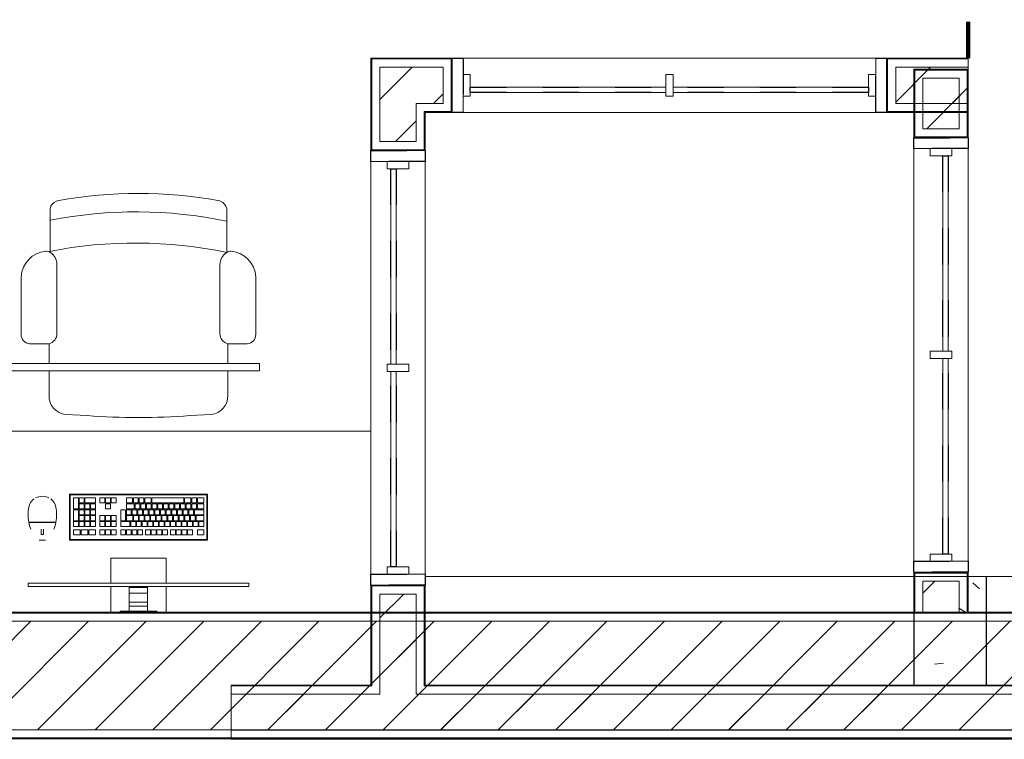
# Model space of a CAD drawing. Header units: metres. Extents: x 3 to 43.5, y -74 to -48.5.
# Tile 7 of 209: x 16.5 to 19.2, y -71.9 to -70. Entities that reach past the tile are written whole.
import ezdxf

# ---------------------------------------------------------------- set-up
doc = ezdxf.new("R2010")
doc.units = ezdxf.units.M
doc.linetypes.add('Traço', pattern=[0.006, 0.003, -0.003])
doc.linetypes.add('Traço_2_', pattern=[0.006, 0.003, -0.003])
doc.layers.add('A-AREA', color=4, linetype='Traço', lineweight=100, true_color=0x00ffff)
doc.layers.add('A-GLAZ-HDLN', color=7, linetype='Traço', lineweight=25, true_color=0x00007f)
for name, color, linetype, lineweight in [('A-COLS', 7, 'Continuous', 18), ('A-FLOR', 7, 'Continuous', 18), ('A-GENM', 7, 'Continuous', 18), ('A-GLAZ', 7, 'Continuous', 18), ('A-WALL', 7, 'Continuous', 18), ('A-WALL-PATT', 7, 'Continuous', 18), ('I-FURN', 7, 'Continuous', 18), ('S-BEAM', 7, 'Continuous', 18), ('S-COLS', 7, 'Continuous', 18)]:
    doc.layers.add(name, color=color, linetype=linetype, lineweight=lineweight)
pattern_1 = [(50, (21.555, -62.9), (0.546555, -0.047815), [0.05715, -0.62865]), (355, (21.555, -62.9), (-0.105728, 0.573166), [0.04572, -0.50292]), (100.451, (21.601, -62.904), (0.440828, 0.525349), [0.04857, -0.53427]), (46.184, (21.555, -62.748), (0.813237, -0.12613), [0.08573, -0.94298]), (96.636, (21.623, -62.758), (0.712212, 0.742287), [0.07286, -0.80141]), (351.184, (21.555, -62.748), (0.712217, 0.742274), [0.06858, -0.75438]), (21, (21.631, -62.786), (0.454846, -0.306795), [0.05715, -0.62865]), (326, (21.631, -62.786), (0.185405, 0.55256), [0.04572, -0.50292]), (71.451, (21.669, -62.811), (0.640251, 0.245763), [0.04857, -0.53427]), (37.5, (21.555, -62.9), (0.009261, 0.2536672), [0.02515, -0.47168, 0.02515, -0.48539, -0.50482]), (37.5, (21.555, -62.9), (0.009261, 0.2536672), [-1.007, 0.02515, -0.47968]), (7.5, (21.555, -62.9), (0.2004558, 0.300546), [0.02515, -0.26594, 0.02515, -0.46025, -0.1924]), (7.5, (21.555, -62.9), (0.2004558, 0.300546), [-0.77648, 0.02515, -0.16726]), (327.5, (21.385, -62.9), (0.4067682, -0.0171882), [0.02515, -0.16535, 0.02515, -0.56921, -0.78867]), (327.5, (21.385, -62.9), (0.4067682, -0.0171882), [-0.78486, 0.02515, -0.76352]), (317.5, (21.309, -62.9), (0.444383, 0.0762794), [0.02515, -0.2225, 0.02515, -0.36957, -0.56007]), (317.5, (21.309, -62.9), (0.444383, 0.0762794), [-0.64237, 0.02515, -0.53492])]
pattern_2 = [(45, (21.555, -62.9), (-0.0795495, 0.0795495), [])]

# ---------------------------------------------------------------- blocks, each defined once
blk = doc.blocks.new('JANELA1 - Paineis _2x1_ 1_20 x _1-7880886-1PAV - FRIGORÍFICA')
at = {"layer": 'A-GLAZ', "color": 253, "true_color": 0xaaaaaa}
for p, q in [((-0.57, 0.075), (-0.6, 0.075)), ((-0.57, 0.03), (-0.57, 0.075)), ((-0.57, 0.075), (0.57, 0.075)), ((0.6, 0.075), (0.57, 0.075)), ((0.57, 0.075), (0.57, 0.03)), ((-0.55, 0.03), (-0.57, 0.03)), ((-0.57, 0.03), (-0.57, -0.03)), ((-0.55, -0.03), (-0.55, 0.03)), ((0.01, 0.03), (-0.01, 0.03)), ((-0.01, 0.03), (-0.01, -0.03)), ((0.01, -0.03), (0.01, 0.03)), ((0.57, 0.03), (0.55, 0.03)), ((0.55, 0.03), (0.55, -0.03)), ((0.57, -0.03), (0.57, 0.03)), ((-0.01, -0.005), (-0.55, -0.005)), ((-0.55, -0.02), (-0.01, -0.02)), ((0.55, -0.005), (0.01, -0.005)), ((0.01, -0.02), (0.55, -0.02)), ((-0.57, -0.03), (-0.55, -0.03)), ((-0.57, -0.075), (-0.57, -0.03)), ((-0.01, -0.03), (0.01, -0.03)), ((0.55, -0.03), (0.57, -0.03)), ((0.57, -0.03), (0.57, -0.075)), ((-0.6, -0.075), (-0.57, -0.075)), ((0.57, -0.075), (-0.57, -0.075)), ((0.57, -0.075), (0.6, -0.075))]:
    blk.add_line(p, q, dxfattribs=at)
at = {"layer": 'A-GLAZ-HDLN', "color": 9, "linetype": 'Traço_2_', "true_color": 0xaaaad4}
for p, q in [((-0.6, -0.075), (-0.6, 0.075)), ((-0.6, 0.075), (-0.57, 0.075)), ((-0.57, 0.075), (-0.57, -0.075)), ((0.57, -0.075), (0.57, 0.075)), ((0.57, 0.075), (0.6, 0.075)), ((0.6, 0.075), (0.6, -0.075)), ((-0.55, -0.02), (-0.55, -0.005)), ((-0.55, -0.005), (0.55, -0.005)), ((0.55, -0.02), (-0.55, -0.02)), ((0.55, -0.005), (0.55, -0.02)), ((-0.57, -0.075), (-0.6, -0.075)), ((0.6, -0.075), (0.57, -0.075))]:
    blk.add_line(p, q, dxfattribs=at)
blk = doc.blocks.new('JANELA1 - Paineis _2x1_ 1_20 x _1-7880926-1PAV - FRIGORÍFICA')
at = {"layer": 'A-GLAZ', "color": 253, "true_color": 0xaaaaaa}
for p, q in [((-0.57, 0.075), (-0.6, 0.075)), ((-0.57, 0.03), (-0.57, 0.075)), ((-0.57, 0.075), (0.57, 0.075)), ((0.6, 0.075), (0.57, 0.075)), ((0.57, 0.075), (0.57, 0.03)), ((-0.55, 0.03), (-0.57, 0.03)), ((-0.57, 0.03), (-0.57, -0.03)), ((-0.55, -0.03), (-0.55, 0.03)), ((0.01, 0.03), (-0.01, 0.03)), ((-0.01, 0.03), (-0.01, -0.03)), ((0.01, -0.03), (0.01, 0.03)), ((0.57, 0.03), (0.55, 0.03)), ((0.55, 0.03), (0.55, -0.03)), ((0.57, -0.03), (0.57, 0.03)), ((-0.01, -0.005), (-0.55, -0.005)), ((-0.55, -0.02), (-0.01, -0.02)), ((0.55, -0.005), (0.01, -0.005)), ((0.01, -0.02), (0.55, -0.02)), ((-0.57, -0.03), (-0.55, -0.03)), ((-0.57, -0.075), (-0.57, -0.03)), ((-0.01, -0.03), (0.01, -0.03)), ((0.55, -0.03), (0.57, -0.03)), ((0.57, -0.03), (0.57, -0.075)), ((-0.6, -0.075), (-0.57, -0.075)), ((0.57, -0.075), (-0.57, -0.075)), ((0.57, -0.075), (0.6, -0.075))]:
    blk.add_line(p, q, dxfattribs=at)
at = {"layer": 'A-GLAZ-HDLN', "color": 9, "linetype": 'Traço_2_', "true_color": 0xaaaad4}
for p, q in [((-0.6, -0.075), (-0.6, 0.075)), ((-0.6, 0.075), (-0.57, 0.075)), ((-0.57, 0.075), (-0.57, -0.075)), ((0.57, -0.075), (0.57, 0.075)), ((0.57, 0.075), (0.6, 0.075)), ((0.6, 0.075), (0.6, -0.075)), ((-0.55, -0.02), (-0.55, -0.005)), ((-0.55, -0.005), (0.55, -0.005)), ((0.55, -0.02), (-0.55, -0.02)), ((0.55, -0.005), (0.55, -0.02)), ((-0.57, -0.075), (-0.6, -0.075)), ((0.6, -0.075), (0.57, -0.075))]:
    blk.add_line(p, q, dxfattribs=at)
blk = doc.blocks.new('CADEIRA GIRATÓRIA OPERACIONAL COM BRAÇO - High Back Fully Upholstered-1901921-1PAV - FRIGORÍFICA')
at = {"layer": 'I-FURN', "color": 253, "true_color": 0xaaaaaa}
for p, q in [((-0.1421, -0.0052), (-0.2007, -0.0078)), ((0.2007, -0.0078), (0.1421, -0.0052)), ((-0.2469, -0.0612), (-0.2469, -0.1292)), ((0.2469, -0.1292), (0.2469, -0.0612)), ((-0.2469, -0.1492), (-0.2469, -0.2036)), ((0.2469, -0.2036), (0.2469, -0.1492)), ((-0.2469, -0.2036), (-0.3007, -0.2036)), ((0.3007, -0.2036), (0.2469, -0.2036)), ((-0.3242, -0.2293), (-0.3242, -0.3887)), ((-0.2252, -0.2315), (-0.2252, -0.4225)), ((0.2252, -0.2315), (0.2252, -0.4225)), ((0.3242, -0.3887), (0.3242, -0.2293)), ((-0.2439, -0.4559), (-0.2439, -0.5772)), ((0.2439, -0.5772), (0.2439, -0.4559))]:
    blk.add_line(p, q, dxfattribs=at)
for centre, radius, start, end in [((0, -1.953), 1.953, 85.8275, 94.1725), ((-0.195, -0.0595), 0.052, 96.2753, 181.8688), ((0.195, -0.0595), 0.052, 358.1312, 83.7247), ((-0.2983, -0.2293), 0.0259, 95.2759, 180), ((-0.2539, -0.2315), 0.0287, 360, 75.9119), ((0.2539, -0.2315), 0.0287, 104.0881, 180), ((0.2983, -0.2293), 0.0259, 360, 84.7241), ((-0.2492, -0.3843), 0.0751, 183.3831, 264.7806), ((0.2492, -0.3843), 0.0751, 275.2194, 356.6169), ((-0.2643, -0.4225), 0.0391, 301.4893, 360), ((0.2643, -0.4225), 0.0391, 180, 238.5107), ((-0.2543, -0.4408), 0.0184, 264.7806, 304.7545), ((0.0083, 0.7541), 1.236, 258.2294, 281.0827), ((0.2543, -0.4408), 0.0184, 235.2455, 275.2194), ((0.2543, -0.4408), 0.0184, 235.2455, 275.2194), ((0.0063, 0.6682), 1.236, 258.3229, 281.0827), ((-0.2192, -0.5734), 0.0249, 188.7931, 252.7089), ((-0.1985, -0.5252), 0.0773, 248.6542, 253.5306), ((0.1985, -0.5252), 0.0773, 286.4694, 291.3458), ((0.2192, -0.5734), 0.0249, 287.2911, 351.2069), ((0, 0.6572), 1.2757, 260.0509, 279.9491)]:
    blk.add_arc(centre, radius, start, end, dxfattribs=at)
blk = doc.blocks.new('COMPUTADOR_ TECLADO_MONITOR_MOUSE - Keyboard-2902647-1PAV - FRIGORÍFICA')
at = {"layer": 'A-GENM', "color": 253, "true_color": 0xaaaaaa}
for p, q in [((-0.0762, 0.1278), (-0.0762, 0.1989)), ((-0.0508, 0.1957), (-0.0508, 0.1989)), ((0.0508, 0.1957), (-0.0508, 0.1957)), ((-0.0254, 0.19), (-0.0254, 0.1957)), ((0.0254, 0.1957), (0.0254, 0.19)), ((0.0508, 0.1989), (0.0508, 0.1957)), ((0.0762, 0.1989), (0.0762, 0.1278)), ((-0.0254, 0.19), (-0.0254, 0.182)), ((-0.0254, 0.1711), (-0.0254, 0.182)), ((-0.0254, 0.182), (0.0254, 0.182)), ((-0.0254, 0.1461), (-0.0254, 0.1711)), ((-0.0254, 0.1711), (0.0254, 0.1711)), ((0.0254, 0.182), (0.0254, 0.19)), ((0.0254, 0.182), (0.0254, 0.1711)), ((0.0254, 0.1711), (0.0254, 0.1461)), ((-0.0254, 0.131), (-0.0254, 0.1461)), ((-0.0254, 0.1461), (0.0254, 0.1461)), ((0.0254, 0.1461), (0.0254, 0.131)), ((-0.3048, 0.1278), (-0.3048, 0.1183)), ((-0.3046, 0.1278), (-0.3048, 0.1278)), ((-0.2984, 0.1278), (-0.3048, 0.1278)), ((-0.3048, 0.1183), (-0.2984, 0.1183)), ((-0.3048, 0.1183), (-0.3046, 0.1183)), ((-0.2984, 0.1278), (0.2985, 0.1278)), ((0.2985, 0.1183), (-0.2984, 0.1183)), ((-0.0762, 0.0496), (-0.0762, 0.1183)), ((-0.0254, 0.1278), (-0.0254, 0.131)), ((-0.0254, 0.131), (0.0254, 0.131)), ((-0.0254, 0.1278), (0.0254, 0.1278)), ((0.0254, 0.131), (0.0254, 0.1278)), ((0.0762, 0.1183), (0.0762, 0.0496)), ((0.3048, 0.1278), (0.2985, 0.1278)), ((0.2985, 0.1183), (0.3048, 0.1183)), ((0.3048, 0.1278), (0.3046, 0.1278)), ((0.3046, 0.1183), (0.3048, 0.1183)), ((0.3048, 0.1183), (0.3048, 0.1278)), ((-0.0762, 0.0496), (0.0762, 0.0496)), ((-0.1905, 0), (0.1905, 0)), ((-0.1905, -0.127), (-0.1905, 0)), ((-0.1889, -0.0032), (-0.1889, -0.1238)), ((0.1873, -0.0016), (-0.1873, -0.0016)), ((-0.1632, -0.0146), (-0.1808, -0.0146)), ((-0.1808, -0.0146), (-0.1808, -0.0285)), ((-0.1632, -0.0285), (-0.1632, -0.0146)), ((-0.1358, -0.0146), (-0.149, -0.0146)), ((-0.149, -0.0146), (-0.149, -0.0285)), ((-0.1358, -0.0285), (-0.1358, -0.0146)), ((-0.1201, -0.0146), (-0.1333, -0.0146)), ((-0.1333, -0.0146), (-0.1333, -0.0285)), ((-0.1201, -0.0285), (-0.1201, -0.0146)), ((-0.1044, -0.0146), (-0.1177, -0.0146)), ((-0.1177, -0.0146), (-0.1177, -0.0285)), ((-0.1044, -0.0285), (-0.1044, -0.0146)), ((-0.0887, -0.0146), (-0.102, -0.0146)), ((-0.102, -0.0146), (-0.102, -0.0285)), ((-0.0887, -0.0285), (-0.0887, -0.0146)), ((-0.0668, -0.0146), (-0.0801, -0.0146)), ((-0.0801, -0.0146), (-0.0801, -0.0285)), ((-0.0668, -0.0285), (-0.0668, -0.0146)), ((-0.0512, -0.0146), (-0.0644, -0.0146)), ((-0.0644, -0.0146), (-0.0644, -0.0285)), ((-0.0512, -0.0285), (-0.0512, -0.0146)), ((-0.0355, -0.0146), (-0.0488, -0.0146)), ((-0.0488, -0.0146), (-0.0488, -0.0285)), ((-0.0355, -0.0285), (-0.0355, -0.0146)), ((-0.0198, -0.0146), (-0.0331, -0.0146)), ((-0.0331, -0.0146), (-0.0331, -0.0285)), ((-0.0198, -0.0285), (-0.0198, -0.0146)), ((0.0021, -0.0146), (-0.0112, -0.0146)), ((-0.0112, -0.0146), (-0.0112, -0.0285)), ((0.0021, -0.0285), (0.0021, -0.0146)), ((0.0177, -0.0146), (0.0045, -0.0146)), ((0.0045, -0.0146), (0.0045, -0.0285)), ((0.0177, -0.0285), (0.0177, -0.0146)), ((0.0334, -0.0146), (0.0202, -0.0146)), ((0.0202, -0.0146), (0.0202, -0.0285)), ((0.0334, -0.0285), (0.0334, -0.0146)), ((0.0491, -0.0146), (0.0358, -0.0146)), ((0.0358, -0.0146), (0.0358, -0.0285)), ((0.0491, -0.0285), (0.0491, -0.0146)), ((0.075, -0.0146), (0.0617, -0.0146)), ((0.0617, -0.0146), (0.0617, -0.0285)), ((0.075, -0.0285), (0.075, -0.0146)), ((0.0906, -0.0146), (0.0774, -0.0146)), ((0.0774, -0.0146), (0.0774, -0.0285)), ((0.0906, -0.0285), (0.0906, -0.0146)), ((0.1063, -0.0146), (0.093, -0.0146)), ((0.093, -0.0146), (0.093, -0.0285)), ((0.1063, -0.0285), (0.1063, -0.0146)), ((0.1372, -0.0146), (0.1188, -0.0146)), ((0.1188, -0.0146), (0.1188, -0.0285)), ((0.1372, -0.0285), (0.1372, -0.0146)), ((0.1581, -0.0146), (0.1398, -0.0146)), ((0.1398, -0.0146), (0.1398, -0.0285)), ((0.1581, -0.0285), (0.1581, -0.0146)), ((0.1791, -0.0146), (0.1607, -0.0146)), ((0.1607, -0.0146), (0.1607, -0.0285)), ((0.1791, -0.0285), (0.1791, -0.0146)), ((0.1889, -0.1238), (0.1889, -0.0032)), ((0.1905, 0), (0.1905, -0.127)), ((0.2742, 0), (0.2569, 0)), ((0.2686, -0.0156), (0.2622, -0.0156)), ((0.2622, -0.0156), (0.2622, -0.0303)), ((0.2686, -0.0303), (0.2686, -0.0156)), ((-0.1808, -0.0285), (-0.1632, -0.0285)), ((-0.1671, -0.0376), (-0.1804, -0.0376)), ((-0.1804, -0.0376), (-0.1804, -0.0515)), ((-0.1804, -0.0515), (-0.1671, -0.0515)), ((-0.1591, -0.0539), (-0.1804, -0.0539)), ((-0.1804, -0.0539), (-0.1804, -0.0678)), ((-0.1671, -0.0515), (-0.1671, -0.0376)), ((-0.1514, -0.0376), (-0.1647, -0.0376)), ((-0.1647, -0.0376), (-0.1647, -0.0515)), ((-0.1647, -0.0515), (-0.1514, -0.0515)), ((-0.1591, -0.0678), (-0.1591, -0.0539)), ((-0.1434, -0.0539), (-0.1566, -0.0539)), ((-0.1566, -0.0539), (-0.1566, -0.0678)), ((-0.1514, -0.0515), (-0.1514, -0.0376)), ((-0.149, -0.0285), (-0.1358, -0.0285)), ((-0.1358, -0.0376), (-0.149, -0.0376)), ((-0.149, -0.0376), (-0.149, -0.0515)), ((-0.149, -0.0515), (-0.1358, -0.0515)), ((-0.1434, -0.0678), (-0.1434, -0.0539)), ((-0.1277, -0.0539), (-0.141, -0.0539)), ((-0.141, -0.0539), (-0.141, -0.0678)), ((-0.1358, -0.0515), (-0.1358, -0.0376)), ((-0.1333, -0.0285), (-0.1201, -0.0285)), ((-0.1201, -0.0376), (-0.1333, -0.0376)), ((-0.1333, -0.0376), (-0.1333, -0.0515)), ((-0.1333, -0.0515), (-0.1201, -0.0515)), ((-0.1277, -0.0678), (-0.1277, -0.0539)), ((-0.112, -0.0539), (-0.1253, -0.0539)), ((-0.1253, -0.0539), (-0.1253, -0.0678)), ((-0.1201, -0.0515), (-0.1201, -0.0376)), ((-0.1177, -0.0285), (-0.1044, -0.0285)), ((-0.1044, -0.0376), (-0.1177, -0.0376)), ((-0.1177, -0.0376), (-0.1177, -0.0515)), ((-0.1177, -0.0515), (-0.1044, -0.0515)), ((-0.112, -0.0678), (-0.112, -0.0539)), ((-0.0964, -0.0539), (-0.1096, -0.0539)), ((-0.1096, -0.0539), (-0.1096, -0.0678)), ((-0.1044, -0.0515), (-0.1044, -0.0376)), ((-0.102, -0.0285), (-0.0887, -0.0285)), ((-0.0887, -0.0376), (-0.102, -0.0376)), ((-0.102, -0.0376), (-0.102, -0.0515)), ((-0.102, -0.0515), (-0.0887, -0.0515)), ((-0.0964, -0.0678), (-0.0964, -0.0539)), ((-0.0807, -0.0539), (-0.0939, -0.0539)), ((-0.0939, -0.0539), (-0.0939, -0.0678)), ((-0.0887, -0.0515), (-0.0887, -0.0376)), ((-0.0731, -0.0376), (-0.0863, -0.0376)), ((-0.0863, -0.0376), (-0.0863, -0.0515)), ((-0.0863, -0.0515), (-0.0731, -0.0515)), ((-0.0807, -0.0678), (-0.0807, -0.0539)), ((-0.0801, -0.0285), (-0.0668, -0.0285)), ((-0.065, -0.0539), (-0.0783, -0.0539)), ((-0.0783, -0.0539), (-0.0783, -0.0678)), ((-0.0731, -0.0515), (-0.0731, -0.0376)), ((-0.0574, -0.0376), (-0.0706, -0.0376)), ((-0.0706, -0.0376), (-0.0706, -0.0515)), ((-0.0706, -0.0515), (-0.0574, -0.0515)), ((-0.065, -0.0678), (-0.065, -0.0539)), ((-0.0644, -0.0285), (-0.0512, -0.0285)), ((-0.0493, -0.0539), (-0.0626, -0.0539)), ((-0.0626, -0.0539), (-0.0626, -0.0678)), ((-0.0574, -0.0515), (-0.0574, -0.0376)), ((-0.0417, -0.0376), (-0.055, -0.0376)), ((-0.055, -0.0376), (-0.055, -0.0515)), ((-0.055, -0.0515), (-0.0417, -0.0515)), ((-0.0493, -0.0678), (-0.0493, -0.0539)), ((-0.0488, -0.0285), (-0.0355, -0.0285)), ((-0.0336, -0.0539), (-0.0469, -0.0539)), ((-0.0469, -0.0539), (-0.0469, -0.0678)), ((-0.0417, -0.0515), (-0.0417, -0.0376)), ((-0.026, -0.0376), (-0.0393, -0.0376)), ((-0.0393, -0.0376), (-0.0393, -0.0515)), ((-0.0393, -0.0515), (-0.026, -0.0515)), ((-0.0336, -0.0678), (-0.0336, -0.0539)), ((-0.0331, -0.0285), (-0.0198, -0.0285)), ((-0.018, -0.0539), (-0.0312, -0.0539)), ((-0.0312, -0.0539), (-0.0312, -0.0678)), ((-0.026, -0.0515), (-0.026, -0.0376)), ((-0.0103, -0.0376), (-0.0236, -0.0376)), ((-0.0236, -0.0376), (-0.0236, -0.0515)), ((-0.0236, -0.0515), (-0.0103, -0.0515)), ((-0.018, -0.0678), (-0.018, -0.0539)), ((-0.0023, -0.0539), (-0.0156, -0.0539)), ((-0.0156, -0.0539), (-0.0156, -0.0678)), ((-0.0112, -0.0285), (0.0021, -0.0285)), ((-0.0103, -0.0515), (-0.0103, -0.0376)), ((0.0053, -0.0376), (-0.0079, -0.0376)), ((-0.0079, -0.0376), (-0.0079, -0.0515)), ((-0.0079, -0.0515), (0.0053, -0.0515)), ((-0.0023, -0.0678), (-0.0023, -0.0539)), ((0.0134, -0.0539), (0.0001, -0.0539)), ((0.0001, -0.0539), (0.0001, -0.0678)), ((0.0045, -0.0285), (0.0177, -0.0285)), ((0.0053, -0.0515), (0.0053, -0.0376)), ((0.021, -0.0376), (0.0077, -0.0376)), ((0.0077, -0.0376), (0.0077, -0.0515)), ((0.0077, -0.0515), (0.021, -0.0515)), ((0.0134, -0.0678), (0.0134, -0.0539)), ((0.0334, -0.0539), (0.0158, -0.0539)), ((0.0158, -0.0539), (0.0158, -0.0678)), ((0.0202, -0.0285), (0.0334, -0.0285)), ((0.021, -0.0515), (0.021, -0.0376)), ((0.0491, -0.0376), (0.0234, -0.0376)), ((0.0234, -0.0376), (0.0234, -0.0515)), ((0.0234, -0.0515), (0.0491, -0.0515)), ((0.0334, -0.0678), (0.0334, -0.0539)), ((0.0358, -0.0285), (0.0491, -0.0285)), ((0.0491, -0.0539), (0.0359, -0.0539)), ((0.0359, -0.0539), (0.0359, -0.0841)), ((0.0491, -0.0515), (0.0491, -0.0376)), ((0.0491, -0.0841), (0.0491, -0.0539)), ((0.0617, -0.0285), (0.075, -0.0285)), ((0.075, -0.0376), (0.0617, -0.0376)), ((0.0617, -0.0376), (0.0617, -0.0515)), ((0.0617, -0.0515), (0.075, -0.0515)), ((0.0617, -0.0539), (0.0617, -0.0678)), ((0.075, -0.0539), (0.0617, -0.0539)), ((0.075, -0.0515), (0.075, -0.0376)), ((0.075, -0.0678), (0.075, -0.0539)), ((0.0774, -0.0285), (0.0906, -0.0285)), ((0.0906, -0.0376), (0.0774, -0.0376)), ((0.0774, -0.0376), (0.0774, -0.0515)), ((0.0774, -0.0515), (0.0906, -0.0515)), ((0.0774, -0.0539), (0.0774, -0.0678)), ((0.0906, -0.0539), (0.0774, -0.0539)), ((0.0906, -0.0515), (0.0906, -0.0376)), ((0.0906, -0.0678), (0.0906, -0.0539)), ((0.093, -0.0285), (0.1063, -0.0285)), ((0.1063, -0.0376), (0.093, -0.0376)), ((0.093, -0.0376), (0.093, -0.0515)), ((0.093, -0.0515), (0.1063, -0.0515)), ((0.093, -0.0539), (0.093, -0.0678)), ((0.1063, -0.0539), (0.093, -0.0539)), ((0.1063, -0.0515), (0.1063, -0.0376)), ((0.1063, -0.0678), (0.1063, -0.0539)), ((0.1188, -0.0285), (0.1372, -0.0285)), ((0.1321, -0.0376), (0.1188, -0.0376)), ((0.1188, -0.0376), (0.1188, -0.0515)), ((0.1188, -0.0515), (0.1321, -0.0515)), ((0.1321, -0.0539), (0.1188, -0.0539)), ((0.1188, -0.0539), (0.1188, -0.0678)), ((0.1321, -0.0515), (0.1321, -0.0376)), ((0.1321, -0.0678), (0.1321, -0.0539)), ((0.1477, -0.0376), (0.1345, -0.0376)), ((0.1345, -0.0376), (0.1345, -0.0515)), ((0.1345, -0.0515), (0.1477, -0.0515)), ((0.1477, -0.0539), (0.1345, -0.0539)), ((0.1345, -0.0539), (0.1345, -0.0678)), ((0.1398, -0.0285), (0.1581, -0.0285)), ((0.1477, -0.0515), (0.1477, -0.0376)), ((0.1477, -0.0678), (0.1477, -0.0539)), ((0.1634, -0.0376), (0.1501, -0.0376)), ((0.1501, -0.0376), (0.1501, -0.0515)), ((0.1501, -0.0515), (0.1634, -0.0515)), ((0.1634, -0.0539), (0.1501, -0.0539)), ((0.1501, -0.0539), (0.1501, -0.0678)), ((0.1607, -0.0285), (0.1791, -0.0285)), ((0.1634, -0.0515), (0.1634, -0.0376)), ((0.1634, -0.0678), (0.1634, -0.0539)), ((0.1791, -0.0376), (0.1658, -0.0376)), ((0.1658, -0.0376), (0.1658, -0.0515)), ((0.1658, -0.0515), (0.1791, -0.0515)), ((0.1791, -0.0539), (0.1658, -0.0539)), ((0.1658, -0.0539), (0.1658, -0.0841)), ((0.1791, -0.0515), (0.1791, -0.0376)), ((0.1791, -0.0841), (0.1791, -0.0539)), ((0.3031, -0.0502), (0.228, -0.0502)), ((0.303, -0.0493), (0.2281, -0.0493)), ((0.229, -0.0493), (0.229, -0.0502)), ((0.229, -0.0502), (0.229, -0.0493)), ((0.3022, -0.0502), (0.3022, -0.0493)), ((0.3022, -0.0493), (0.3022, -0.0502)), ((-0.1804, -0.0678), (-0.1591, -0.0678)), ((-0.1547, -0.0702), (-0.1804, -0.0702)), ((-0.1804, -0.0702), (-0.1804, -0.0841)), ((-0.1566, -0.0678), (-0.1434, -0.0678)), ((-0.1547, -0.0841), (-0.1547, -0.0702)), ((-0.139, -0.0702), (-0.1523, -0.0702)), ((-0.1523, -0.0702), (-0.1523, -0.0841)), ((-0.141, -0.0678), (-0.1277, -0.0678)), ((-0.139, -0.0841), (-0.139, -0.0702)), ((-0.1233, -0.0702), (-0.1366, -0.0702)), ((-0.1366, -0.0702), (-0.1366, -0.0841)), ((-0.1253, -0.0678), (-0.112, -0.0678)), ((-0.1233, -0.0841), (-0.1233, -0.0702)), ((-0.1076, -0.0702), (-0.1209, -0.0702)), ((-0.1209, -0.0702), (-0.1209, -0.0841)), ((-0.1096, -0.0678), (-0.0964, -0.0678)), ((-0.1076, -0.0841), (-0.1076, -0.0702)), ((-0.092, -0.0702), (-0.1052, -0.0702)), ((-0.1052, -0.0702), (-0.1052, -0.0841)), ((-0.0939, -0.0678), (-0.0807, -0.0678)), ((-0.092, -0.0841), (-0.092, -0.0702)), ((-0.0763, -0.0702), (-0.0896, -0.0702)), ((-0.0896, -0.0702), (-0.0896, -0.0841)), ((-0.0783, -0.0678), (-0.065, -0.0678)), ((-0.0763, -0.0841), (-0.0763, -0.0702)), ((-0.0606, -0.0702), (-0.0739, -0.0702)), ((-0.0739, -0.0702), (-0.0739, -0.0841)), ((-0.0626, -0.0678), (-0.0493, -0.0678)), ((-0.0606, -0.0841), (-0.0606, -0.0702)), ((-0.0449, -0.0702), (-0.0582, -0.0702)), ((-0.0582, -0.0702), (-0.0582, -0.0841)), ((-0.0469, -0.0678), (-0.0336, -0.0678)), ((-0.0449, -0.0841), (-0.0449, -0.0702)), ((-0.0293, -0.0702), (-0.0425, -0.0702)), ((-0.0425, -0.0702), (-0.0425, -0.0841)), ((-0.0312, -0.0678), (-0.018, -0.0678)), ((-0.0293, -0.0841), (-0.0293, -0.0702)), ((-0.0136, -0.0702), (-0.0268, -0.0702)), ((-0.0268, -0.0702), (-0.0268, -0.0841)), ((-0.0156, -0.0678), (-0.0023, -0.0678)), ((-0.0136, -0.0841), (-0.0136, -0.0702)), ((0.0021, -0.0702), (-0.0112, -0.0702)), ((-0.0112, -0.0702), (-0.0112, -0.0841)), ((0.0001, -0.0678), (0.0134, -0.0678)), ((0.0021, -0.0841), (0.0021, -0.0702)), ((0.0178, -0.0702), (0.0045, -0.0702)), ((0.0045, -0.0702), (0.0045, -0.0841)), ((0.0158, -0.0678), (0.0334, -0.0678)), ((0.0178, -0.0841), (0.0178, -0.0702)), ((0.0334, -0.0702), (0.0202, -0.0702)), ((0.0202, -0.0702), (0.0202, -0.0841)), ((0.0334, -0.0841), (0.0334, -0.0702)), ((0.0617, -0.0678), (0.075, -0.0678)), ((0.0774, -0.0678), (0.0906, -0.0678)), ((0.093, -0.0678), (0.1063, -0.0678)), ((0.1188, -0.0678), (0.1321, -0.0678)), ((0.1321, -0.0702), (0.1188, -0.0702)), ((0.1188, -0.0702), (0.1188, -0.0841)), ((0.1321, -0.0841), (0.1321, -0.0702)), ((0.1345, -0.0678), (0.1477, -0.0678)), ((0.1477, -0.0702), (0.1345, -0.0702)), ((0.1345, -0.0702), (0.1345, -0.0841)), ((0.1477, -0.0841), (0.1477, -0.0702)), ((0.1501, -0.0678), (0.1634, -0.0678)), ((0.1634, -0.0702), (0.1501, -0.0702)), ((0.1501, -0.0702), (0.1501, -0.0841)), ((0.1634, -0.0841), (0.1634, -0.0702)), ((-0.1804, -0.0841), (-0.1547, -0.0841)), ((-0.163, -0.0865), (-0.1804, -0.0865)), ((-0.1804, -0.0865), (-0.1804, -0.1004)), ((-0.1804, -0.1004), (-0.163, -0.1004)), ((-0.163, -0.1028), (-0.1804, -0.1028)), ((-0.1804, -0.1028), (-0.1804, -0.1167)), ((-0.163, -0.1004), (-0.163, -0.0865)), ((-0.163, -0.1167), (-0.163, -0.1028)), ((-0.1473, -0.0865), (-0.1606, -0.0865)), ((-0.1606, -0.0865), (-0.1606, -0.1004)), ((-0.1606, -0.1004), (-0.1473, -0.1004)), ((-0.1473, -0.1028), (-0.1606, -0.1028)), ((-0.1606, -0.1028), (-0.1606, -0.1167)), ((-0.1523, -0.0841), (-0.139, -0.0841)), ((-0.1473, -0.1004), (-0.1473, -0.0865)), ((-0.1473, -0.1167), (-0.1473, -0.1028)), ((-0.1317, -0.0865), (-0.1449, -0.0865)), ((-0.1449, -0.0865), (-0.1449, -0.1004)), ((-0.1449, -0.1004), (-0.1317, -0.1004)), ((-0.1275, -0.1028), (-0.1449, -0.1028)), ((-0.1449, -0.1028), (-0.1449, -0.1167)), ((-0.1366, -0.0841), (-0.1233, -0.0841)), ((-0.1317, -0.1004), (-0.1317, -0.0865)), ((-0.116, -0.0865), (-0.1292, -0.0865)), ((-0.1292, -0.0865), (-0.1292, -0.1004)), ((-0.1292, -0.1004), (-0.116, -0.1004)), ((-0.1275, -0.1167), (-0.1275, -0.1028)), ((-0.0372, -0.1028), (-0.1251, -0.1028)), ((-0.1251, -0.1028), (-0.1251, -0.1167)), ((-0.1209, -0.0841), (-0.1076, -0.0841)), ((-0.116, -0.1004), (-0.116, -0.0865)), ((-0.1003, -0.0865), (-0.1136, -0.0865)), ((-0.1136, -0.0865), (-0.1136, -0.1004)), ((-0.1136, -0.1004), (-0.1003, -0.1004)), ((-0.1052, -0.0841), (-0.092, -0.0841)), ((-0.1003, -0.1004), (-0.1003, -0.0865)), ((-0.0846, -0.0865), (-0.0979, -0.0865)), ((-0.0979, -0.0865), (-0.0979, -0.1004)), ((-0.0979, -0.1004), (-0.0846, -0.1004)), ((-0.0896, -0.0841), (-0.0763, -0.0841)), ((-0.0846, -0.1004), (-0.0846, -0.0865)), ((-0.069, -0.0865), (-0.0822, -0.0865)), ((-0.0822, -0.0865), (-0.0822, -0.1004)), ((-0.0822, -0.1004), (-0.069, -0.1004)), ((-0.0739, -0.0841), (-0.0606, -0.0841)), ((-0.069, -0.1004), (-0.069, -0.0865)), ((-0.0533, -0.0865), (-0.0665, -0.0865)), ((-0.0665, -0.0865), (-0.0665, -0.1004)), ((-0.0665, -0.1004), (-0.0533, -0.1004)), ((-0.0582, -0.0841), (-0.0449, -0.0841)), ((-0.0533, -0.1004), (-0.0533, -0.0865)), ((-0.0376, -0.0865), (-0.0509, -0.0865)), ((-0.0509, -0.0865), (-0.0509, -0.1004)), ((-0.0509, -0.1004), (-0.0376, -0.1004)), ((-0.0425, -0.0841), (-0.0293, -0.0841)), ((-0.0376, -0.1004), (-0.0376, -0.0865)), ((-0.0372, -0.1167), (-0.0372, -0.1028)), ((-0.0219, -0.0865), (-0.0352, -0.0865)), ((-0.0352, -0.0865), (-0.0352, -0.1004)), ((-0.0352, -0.1004), (-0.0219, -0.1004)), ((-0.0176, -0.1028), (-0.0348, -0.1028)), ((-0.0348, -0.1028), (-0.0348, -0.1167)), ((-0.0268, -0.0841), (-0.0136, -0.0841)), ((-0.0219, -0.1004), (-0.0219, -0.0865)), ((-0.0062, -0.0865), (-0.0195, -0.0865)), ((-0.0195, -0.0865), (-0.0195, -0.1004)), ((-0.0195, -0.1004), (-0.0062, -0.1004)), ((-0.0176, -0.1167), (-0.0176, -0.1028)), ((-0.0019, -0.1028), (-0.0152, -0.1028)), ((-0.0152, -0.1028), (-0.0152, -0.1167)), ((-0.0112, -0.0841), (0.0021, -0.0841)), ((-0.0062, -0.1004), (-0.0062, -0.0865)), ((0.0094, -0.0865), (-0.0038, -0.0865)), ((-0.0038, -0.0865), (-0.0038, -0.1004)), ((-0.0038, -0.1004), (0.0094, -0.1004)), ((-0.0019, -0.1167), (-0.0019, -0.1028)), ((0.0138, -0.1028), (0.0005, -0.1028)), ((0.0005, -0.1028), (0.0005, -0.1167)), ((0.0045, -0.0841), (0.0178, -0.0841)), ((0.0094, -0.1004), (0.0094, -0.0865)), ((0.0334, -0.0865), (0.0118, -0.0865)), ((0.0118, -0.0865), (0.0118, -0.1004)), ((0.0118, -0.1004), (0.0334, -0.1004)), ((0.0138, -0.1167), (0.0138, -0.1028)), ((0.0334, -0.1028), (0.0162, -0.1028)), ((0.0162, -0.1028), (0.0162, -0.1167)), ((0.0202, -0.0841), (0.0334, -0.0841)), ((0.0334, -0.1004), (0.0334, -0.0865)), ((0.0334, -0.1167), (0.0334, -0.1028)), ((0.0359, -0.0841), (0.0491, -0.0841)), ((0.0617, -0.1028), (0.0617, -0.1167)), ((0.075, -0.1028), (0.0617, -0.1028)), ((0.075, -0.1167), (0.075, -0.1028)), ((0.0906, -0.0865), (0.0774, -0.0865)), ((0.0774, -0.0865), (0.0774, -0.1004)), ((0.0774, -0.1004), (0.0906, -0.1004)), ((0.0774, -0.1028), (0.0774, -0.1167)), ((0.0906, -0.1028), (0.0774, -0.1028)), ((0.0906, -0.1004), (0.0906, -0.0865)), ((0.0906, -0.1167), (0.0906, -0.1028)), ((0.093, -0.1028), (0.093, -0.1167)), ((0.1063, -0.1028), (0.093, -0.1028)), ((0.1063, -0.1167), (0.1063, -0.1028)), ((0.1188, -0.0841), (0.1321, -0.0841)), ((0.1321, -0.0865), (0.1188, -0.0865)), ((0.1188, -0.0865), (0.1188, -0.1004)), ((0.1188, -0.1004), (0.1321, -0.1004)), ((0.1477, -0.1028), (0.1188, -0.1028)), ((0.1188, -0.1028), (0.1188, -0.1167)), ((0.1321, -0.1004), (0.1321, -0.0865)), ((0.1345, -0.0841), (0.1477, -0.0841)), ((0.1477, -0.0865), (0.1345, -0.0865)), ((0.1345, -0.0865), (0.1345, -0.1004)), ((0.1345, -0.1004), (0.1477, -0.1004)), ((0.1477, -0.1004), (0.1477, -0.0865)), ((0.1477, -0.1167), (0.1477, -0.1028)), ((0.1501, -0.0841), (0.1634, -0.0841)), ((0.1634, -0.0865), (0.1501, -0.0865)), ((0.1501, -0.0865), (0.1501, -0.1004)), ((0.1501, -0.1004), (0.1634, -0.1004)), ((0.1634, -0.1028), (0.1501, -0.1028)), ((0.1501, -0.1028), (0.1501, -0.1167)), ((0.1634, -0.1004), (0.1634, -0.0865)), ((0.1634, -0.1167), (0.1634, -0.1028)), ((0.1658, -0.0841), (0.1791, -0.0841)), ((0.1791, -0.0865), (0.1658, -0.0865)), ((0.1658, -0.0865), (0.1658, -0.1167)), ((0.1791, -0.1167), (0.1791, -0.0865)), ((0.1905, -0.127), (-0.1905, -0.127)), ((-0.1873, -0.1254), (0.1873, -0.1254)), ((-0.1804, -0.1167), (-0.163, -0.1167)), ((-0.1606, -0.1167), (-0.1473, -0.1167)), ((-0.1449, -0.1167), (-0.1275, -0.1167)), ((-0.1251, -0.1167), (-0.0372, -0.1167)), ((-0.0348, -0.1167), (-0.0176, -0.1167)), ((-0.0152, -0.1167), (-0.0019, -0.1167)), ((0.0005, -0.1167), (0.0138, -0.1167)), ((0.0162, -0.1167), (0.0334, -0.1167)), ((0.0617, -0.1167), (0.075, -0.1167)), ((0.0774, -0.1167), (0.0906, -0.1167)), ((0.093, -0.1167), (0.1063, -0.1167)), ((0.1188, -0.1167), (0.1477, -0.1167)), ((0.1501, -0.1167), (0.1634, -0.1167)), ((0.1658, -0.1167), (0.1791, -0.1167))]:
    blk.add_line(p, q, dxfattribs=at)
for centre, radius, start, end in [((-0.1873, -0.0032), 0.00159, 90, 180), ((0.1873, -0.0032), 0.00159, 0, 90), ((0.3509, -0.0704), 0.1246, 170.6435, 189.7343), ((0.3085, -0.0631), 0.0815, 156.5003, 170.2657), ((0.2227, -0.0631), 0.0815, 9.7343, 23.4997), ((0.1802, -0.0704), 0.1246, 350.2657, 9.3565), ((0.2619, -0.0857), 0.0343, 189.7343, 235.0949), ((0.2692, -0.0857), 0.0343, 304.9051, 350.2657), ((-0.1873, -0.1238), 0.00159, 180, 270), ((0.1873, -0.1238), 0.00159, 270, 0), ((0.2697, -0.0694), 0.0523, 244.5006, 265.4994), ((0.2615, -0.0694), 0.0523, 274.5006, 295.4994)]:
    blk.add_arc(centre, radius, start, end, dxfattribs=at)
blk = doc.blocks.new('Led_Stripe_11805 - Led_Stripe_11805-8215814-1PAV - FRIGORÍFICA')
at = {"layer": 'A-GENM', "color": 253, "true_color": 0xaaaaaa}
for p, q in [((-2.5, 0.01), (2.5, 0.01)), ((2.5, 0.01), (2.5, -0.01)), ((2.5, -0.01), (-2.5, -0.01))]:
    blk.add_line(p, q, dxfattribs=at)
blk = doc.blocks.new('4 GRE - ESCOLA DE CINEMA E AUDIOVISUAL CINE REX R07_rvt-1-1PAV - FRIGORÍFICA')
at = {"layer": 'A-WALL-PATT', "true_color": 0xd4d4d4}
h = blk.add_hatch(dxfattribs=at)
h.set_pattern_fill('FP_1', color=254, style=0, pattern_type=2)
h.set_pattern_definition(pattern_1)
h.paths.add_polyline_path([(17.4385, -71.7931), (17.4385, -71.5194), (17.511, -71.5194), (17.511, -71.5169), (17.436, -71.5169), (17.436, -71.7931)])
h.paths.add_polyline_path([(17.511, -70.3169), (17.511, -70.3144), (17.4385, -70.3144), (17.4385, -70.0614), (17.436, -70.0614), (17.436, -70.3169)])
h = blk.add_hatch(dxfattribs=at)
h.set_pattern_fill('FP_1', color=254, style=0, pattern_type=2)
h.set_pattern_definition(pattern_1)
h.paths.add_polyline_path([(18.8635, -70.1364), (18.8635, -70.0639), (19.086, -70.0639), (19.086, -70.0614), (18.861, -70.0614), (18.861, -70.1364)])
h.paths.add_polyline_path([(17.661, -70.1364), (17.661, -70.0614), (17.4385, -70.0614), (17.4385, -70.0639), (17.6585, -70.0639), (17.6585, -70.1364)])
h = blk.add_hatch(dxfattribs=at)
h.set_pattern_fill('FP_2', color=254, style=0, pattern_type=2)
h.set_pattern_definition(pattern_2)
h.paths.add_polyline_path([(17.461, -71.8181), (17.561, -71.8181), (17.561, -71.5419), (17.461, -71.5419), (17.461, -71.7956)])
h.paths.add_polyline_path([(17.561, -70.2919), (17.561, -70.0864), (17.461, -70.0864), (17.461, -70.2919), (17.511, -70.2919)])
h = blk.add_hatch(dxfattribs=at)
h.set_pattern_fill('FP_2', color=254, style=0, pattern_type=2)
h.set_pattern_definition(pattern_2)
h.paths.add_polyline_path([(19.086, -70.1864), (19.086, -70.0864), (18.886, -70.0864), (18.886, -70.1864), (18.9455, -70.1864)])
h.paths.add_polyline_path([(17.586, -70.1864), (17.636, -70.1864), (17.636, -70.0864), (17.561, -70.0864), (17.561, -70.1864), (17.5835, -70.1864)])
h = blk.add_hatch(dxfattribs=at)
h.set_pattern_fill('FP_2', color=254, style=0, pattern_type=2)
h.set_pattern_definition(pattern_2)
h.paths.add_polyline_path([(18.961, -71.5919), (19.061, -71.5919), (19.061, -71.5064), (18.961, -71.5064), (18.961, -71.5611)])
h.paths.add_polyline_path([(18.961, -70.2564), (19.061, -70.2564), (19.061, -70.1169), (18.961, -70.1169), (18.961, -70.1705)])
h = blk.add_hatch(dxfattribs=at)
h.set_pattern_fill('FP_1', color=254, style=0, pattern_type=2)
h.set_pattern_definition(pattern_1)
h.paths.add_polyline_path([(17.5835, -71.7931), (17.586, -71.7931), (17.586, -71.5169), (17.511, -71.5169), (17.511, -71.5194), (17.5835, -71.5194), (17.5835, -71.7598)])
h.paths.add_polyline_path([(17.511, -70.3169), (17.586, -70.3169), (17.586, -70.2089), (17.5835, -70.2089), (17.5835, -70.3144), (17.511, -70.3144)])
h = blk.add_hatch(dxfattribs=at)
h.set_pattern_fill('FP_1', color=254, style=0, pattern_type=2)
h.set_pattern_definition(pattern_1)
h.paths.add_polyline_path([(11.4698, -71.9394), (11.4723, -71.9394), (11.4723, -71.5944), (15.0596, -71.5944), (15.0596, -71.5919), (11.4698, -71.5919), (11.4698, -71.5944)])
h.paths.add_polyline_path([(21.7923, -71.5944), (21.7923, -71.5919), (15.2596, -71.5919), (15.2596, -71.5944), (21.2362, -71.5944)])
h = blk.add_hatch(dxfattribs=at)
h.set_pattern_fill('FP_2', color=254, style=0, pattern_type=2)
h.set_pattern_definition(pattern_2)
h.paths.add_polyline_path([(21.2362, -71.9169), (21.7923, -71.9169), (21.7923, -71.6169), (15.2596, -71.6169), (15.2596, -71.7293), (15.0596, -71.7293), (15.0596, -71.6169), (11.4948, -71.6169), (11.4948, -71.9169), (19.9272, -71.9169)])
h = blk.add_hatch(dxfattribs=at)
h.set_pattern_fill('FP_1', color=254, style=0, pattern_type=2)
h.set_pattern_definition(pattern_1)
h.paths.add_polyline_path([(39.562, -71.7956), (40.1673, -71.7956), (40.1673, -71.7933), (17.5835, -71.7931), (17.5835, -71.7956), (38.253, -71.7956)])
h.paths.add_polyline_path([(17.0502, -71.7956), (17.4385, -71.7956), (17.4385, -71.7931), (17.0502, -71.7931)])
h = blk.add_hatch(dxfattribs=at)
h.set_pattern_fill('FP_2', color=254, style=0, pattern_type=2)
h.set_pattern_definition(pattern_2)
h.paths.add_polyline_path([(27.1266, -71.9181), (40.1673, -71.9181), (40.1673, -71.8181), (17.0502, -71.8181), (17.0502, -71.9181), (26.7994, -71.9181)])
h = blk.add_hatch(dxfattribs=at)
h.set_pattern_fill('FP_1', color=254, style=0, pattern_type=2)
h.set_pattern_definition(pattern_1)
h.paths.add_polyline_path([(21.7923, -71.9419), (21.7923, -71.9394), (11.4698, -71.9394), (11.4698, -71.9419), (21.2362, -71.9419)])
h = blk.add_hatch(dxfattribs=at)
h.set_pattern_fill('FP_1', color=254, style=0, pattern_type=2)
h.set_pattern_definition(pattern_1)
h.paths.add_polyline_path([(27.1266, -71.9431), (40.1673, -71.9431), (40.1673, -71.9406), (17.0502, -71.9406), (17.0502, -71.9431), (26.7994, -71.9431)])
at = {"layer": 'S-COLS', "true_color": 0xaaaaaa}
h = blk.add_hatch(dxfattribs=at)
h.set_pattern_fill('FP_1', color=253, style=0, pattern_type=2)
h.set_pattern_definition(pattern_1)
h.paths.add_polyline_path([(19.136, -71.7931), (19.136, -71.4931), (18.936, -71.4931), (18.936, -71.7931)])
at = {"layer": 'A-AREA', "color": 131, "linetype": 'Traço_2_', "true_color": 0xaaffff}
blk.add_line((19.086, -70.0614), (19.086, -68.5407), dxfattribs=at)
at = {"layer": 'A-FLOR', "color": 253, "true_color": 0xaaaaaa}
blk.add_line((17.436, -71.0919), (11.7198, -71.0919), dxfattribs=at)
at = {"layer": 'A-WALL', "color": 253, "true_color": 0xaaaaaa}
for p, q in [((17.436, -70.0614), (17.436, -70.3169)), ((17.4385, -70.0614), (17.436, -70.0614)), ((17.586, -70.0614), (17.4385, -70.0614)), ((17.661, -70.0614), (17.586, -70.0614)), ((17.661, -70.2114), (17.661, -70.0614)), ((19.086, -70.0614), (18.861, -70.0614)), ((18.861, -70.0614), (18.861, -70.2114)), ((19.086, -70.2114), (19.086, -70.0614)), ((17.4385, -70.0639), (17.4385, -70.3144)), ((17.4385, -70.0639), (17.461, -70.0639)), ((17.461, -70.0639), (17.586, -70.0639)), ((17.461, -70.0864), (17.461, -70.2919)), ((17.461, -70.0864), (17.561, -70.0864)), ((17.561, -70.0864), (17.586, -70.0864)), ((17.6585, -70.0639), (17.586, -70.0639)), ((17.636, -70.0864), (17.586, -70.0864)), ((17.636, -70.1364), (17.636, -70.0864)), ((17.6585, -70.1364), (17.6585, -70.0639)), ((18.8635, -70.0639), (18.8635, -70.1364)), ((19.086, -70.0639), (18.8635, -70.0639)), ((18.886, -70.0864), (18.886, -70.1364)), ((19.086, -70.0864), (18.886, -70.0864)), ((18.936, -70.0919), (18.936, -70.2814)), ((18.9385, -70.0919), (18.936, -70.0919)), ((19.0835, -70.0919), (18.9385, -70.0919)), ((18.961, -70.0944), (18.9385, -70.0944)), ((18.9385, -70.0944), (18.9385, -70.2789)), ((19.061, -70.0944), (18.961, -70.0944)), ((19.0835, -70.0944), (19.061, -70.0944)), ((19.086, -70.0919), (19.0835, -70.0919)), ((19.0835, -70.2789), (19.0835, -70.0944)), ((19.086, -70.2814), (19.086, -70.0919)), ((17.636, -70.1864), (17.636, -70.1364)), ((17.6585, -70.2089), (17.6585, -70.1364)), ((18.8635, -70.1364), (18.8635, -70.2089)), ((18.886, -70.1364), (18.886, -70.1864)), ((18.961, -70.1169), (18.961, -70.2564)), ((19.061, -70.1169), (18.961, -70.1169)), ((19.061, -70.2564), (19.061, -70.1169)), ((17.561, -70.2919), (17.561, -70.1864)), ((17.561, -70.1864), (17.5835, -70.1864)), ((17.5835, -70.1864), (17.586, -70.1864)), ((17.586, -70.1864), (17.636, -70.1864)), ((18.886, -70.1864), (19.086, -70.1864)), ((17.5835, -70.3144), (17.5835, -70.2089)), ((17.5835, -70.2089), (17.586, -70.2089)), ((17.586, -70.2089), (17.6585, -70.2089)), ((17.586, -70.3169), (17.586, -70.2114)), ((17.586, -70.2114), (17.661, -70.2114)), ((18.861, -70.2114), (19.086, -70.2114)), ((18.8635, -70.2089), (19.086, -70.2089)), ((18.9385, -70.2789), (18.961, -70.2789)), ((18.961, -70.2564), (19.011, -70.2564)), ((18.961, -70.2789), (19.011, -70.2789)), ((19.011, -70.2564), (19.061, -70.2564)), ((19.011, -70.2789), (19.061, -70.2789)), ((19.061, -70.2789), (19.0835, -70.2789)), ((17.461, -70.2919), (17.511, -70.2919)), ((17.511, -70.2919), (17.561, -70.2919)), ((18.936, -70.2814), (19.086, -70.2814)), ((17.436, -70.3169), (17.586, -70.3169)), ((17.4385, -70.3144), (17.511, -70.3144)), ((17.511, -70.3144), (17.5835, -70.3144)), ((18.936, -71.4814), (18.936, -71.5919)), ((19.086, -71.4814), (18.936, -71.4814)), ((18.9385, -71.4839), (18.9385, -71.5919)), ((19.011, -71.4839), (18.9385, -71.4839)), ((19.0835, -71.4839), (19.011, -71.4839)), ((19.0835, -71.5919), (19.0835, -71.4839)), ((19.086, -71.5919), (19.086, -71.4814)), ((17.436, -71.5169), (17.436, -71.7931)), ((17.586, -71.5169), (17.436, -71.5169)), ((17.4385, -71.5194), (17.4385, -71.7931)), ((17.511, -71.5194), (17.4385, -71.5194)), ((17.5835, -71.5194), (17.511, -71.5194)), ((17.5835, -71.7931), (17.5835, -71.5194)), ((17.586, -71.7931), (17.586, -71.5169)), ((18.961, -71.5064), (18.961, -71.5919)), ((19.011, -71.5064), (18.961, -71.5064)), ((19.061, -71.5064), (19.011, -71.5064)), ((19.061, -71.5919), (19.061, -71.5064)), ((17.461, -71.5419), (17.461, -71.7931)), ((17.511, -71.5419), (17.461, -71.5419)), ((17.561, -71.5419), (17.511, -71.5419)), ((17.561, -71.7931), (17.561, -71.5419)), ((18.936, -71.5919), (15.2596, -71.5919)), ((15.2596, -71.5944), (21.7923, -71.5944)), ((18.9385, -71.5919), (18.961, -71.5919)), ((18.961, -71.5919), (18.9385, -71.5919)), ((18.961, -71.5919), (19.011, -71.5919)), ((19.011, -71.5919), (18.961, -71.5919)), ((19.011, -71.5919), (19.061, -71.5919)), ((19.061, -71.5919), (19.011, -71.5919)), ((19.061, -71.5919), (19.0835, -71.5919)), ((19.0835, -71.5919), (19.061, -71.5919)), ((21.7923, -71.5919), (19.086, -71.5919)), ((15.2596, -71.6169), (21.7923, -71.6169)), ((17.436, -71.7931), (17.0502, -71.7931)), ((17.0502, -71.7931), (17.0502, -71.9431)), ((17.4385, -71.7956), (17.0502, -71.7956)), ((17.4385, -71.7931), (17.4385, -71.7956)), ((17.461, -71.7931), (17.461, -71.7956)), ((17.461, -71.7956), (17.461, -71.8181)), ((17.561, -71.7931), (17.561, -71.7956)), ((17.561, -71.7956), (17.561, -71.8181)), ((17.5835, -71.7931), (17.5835, -71.7956)), ((40.1673, -71.7956), (17.5835, -71.7956)), ((35.0073, -71.7931), (17.586, -71.7931)), ((17.461, -71.8181), (17.0502, -71.8181)), ((40.1673, -71.8181), (17.561, -71.8181)), ((11.4948, -71.9169), (21.7923, -71.9169)), ((40.1673, -71.9181), (17.0502, -71.9181)), ((11.4698, -71.9419), (21.7923, -71.9419)), ((11.4723, -71.9394), (21.7923, -71.9394)), ((40.1673, -71.9406), (17.0502, -71.9406)), ((17.0502, -71.9431), (40.1673, -71.9431))]:
    blk.add_line(p, q, dxfattribs=at)
at = {"layer": 'S-BEAM', "color": 253, "true_color": 0xaaaaaa}
for p, q in [((18.936, -71.4931), (17.586, -71.4931)), ((22.5873, -71.4931), (19.1373, -71.4931))]:
    blk.add_line(p, q, dxfattribs=at)
at = {"layer": 'S-COLS', "color": 253, "true_color": 0xaaaaaa}
for p, q in [((19.136, -71.4931), (18.936, -71.4931)), ((18.936, -71.4931), (18.936, -71.7931)), ((19.136, -71.7931), (19.136, -71.4931)), ((18.936, -71.7931), (19.136, -71.7931))]:
    blk.add_line(p, q, dxfattribs=at)
at = {"layer": 'A-GENM', "color": 253, "lineweight": 18, "true_color": 0xaaaaaa, "extrusion": (0, 0, -1), "rotation": 180}
blk.add_blockref('Led_Stripe_11805 - Led_Stripe_11805-8215814-1PAV - FRIGORÍFICA', (-14.629, -70.9149), dxfattribs=at)
at = {"layer": 'A-GENM', "color": 253, "lineweight": 18, "true_color": 0xaaaaaa, "rotation": 180}
blk.add_blockref('COMPUTADOR_ TECLADO_MONITOR_MOUSE - Keyboard-2902647-1PAV - FRIGORÍFICA', (16.7943, -71.3931), dxfattribs=at)
at = {"layer": 'A-GLAZ', "color": 253, "lineweight": 18, "true_color": 0xaaaaaa}
blk.add_blockref('JANELA1 - Paineis _2x1_ 1_20 x _1-7880886-1PAV - FRIGORÍFICA', (18.261, -70.1364), dxfattribs=at)
for name, p, rotation in [('JANELA1 - Paineis _2x1_ 1_20 x _1-7880926-1PAV - FRIGORÍFICA', (19.011, -70.8814), 89.99999999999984), ('JANELA1 - Paineis _2x1_ 1_20 x _1-7880886-1PAV - FRIGORÍFICA', (17.511, -70.9169), 269.9999999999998)]:
    blk.add_blockref(name, p, dxfattribs=dict(at, rotation=rotation))
at = {"layer": 'I-FURN', "color": 253, "lineweight": 18, "true_color": 0xaaaaaa, "rotation": 180}
blk.add_blockref('CADEIRA GIRATÓRIA OPERACIONAL COM BRAÇO - High Back Fully Upholstered-1901921-1PAV - FRIGORÍFICA', (16.7943, -71.0541), dxfattribs=at)
blk = doc.blocks.new('Family - P54-299878-1PAV - FRIGORÍFICA')
at = {"layer": 'S-COLS', "color": 253, "true_color": 0xaaaaaa}
for p, q in [((-0.1, 0.15), (-0.1, -0.15)), ((0.1, 0.15), (-0.1, 0.15)), ((0.1, -0.15), (0.1, 0.15)), ((-0.1, -0.15), (0.1, -0.15))]:
    blk.add_line(p, q, dxfattribs=at)
blk = doc.blocks.new('Family - P54-301574-1PAV - FRIGORÍFICA')
at = {"layer": 'S-COLS', "color": 253, "true_color": 0xaaaaaa}
for p, q in [((-0.1, 0.15), (-0.1, -0.15)), ((0.1, 0.15), (-0.1, 0.15)), ((0.1, -0.15), (0.1, 0.15)), ((-0.1, -0.15), (0.1, -0.15))]:
    blk.add_line(p, q, dxfattribs=at)
blk = doc.blocks.new('ESTRUTURAL CINE REX _011_IFC-1-1PAV - FRIGORÍFICA')
at = {"layer": 'A-COLS', "color": 253, "lineweight": 18, "true_color": 0xaaaaaa}
blk.add_blockref('Family - P54-301574-1PAV - FRIGORÍFICA', (19.0373, -71.6431), dxfattribs=at)
at = {"layer": 'S-COLS', "color": 253, "lineweight": 18, "true_color": 0xaaaaaa}
blk.add_blockref('Family - P54-299878-1PAV - FRIGORÍFICA', (19.0373, -71.6431), dxfattribs=at)

msp = doc.modelspace()

# ---------------------------------------------------------------- block references
at = {"lineweight": 5}
for name in ['4 GRE - ESCOLA DE CINEMA E AUDIOVISUAL CINE REX R07_rvt-1-1PAV - FRIGORÍFICA', 'ESTRUTURAL CINE REX _011_IFC-1-1PAV - FRIGORÍFICA']:
    msp.add_blockref(name, (0, 0), dxfattribs=at)

doc.saveas('drawing.dxf')
